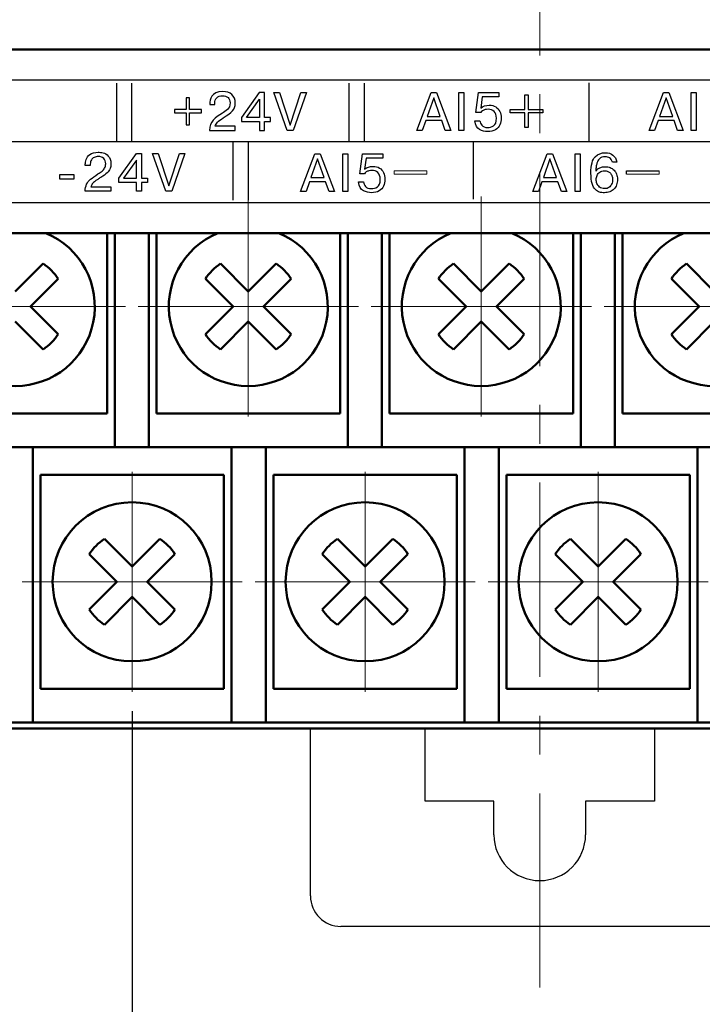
# Model space of a CAD drawing. Header units: millimetres. Extents: x 2171 to 3064, y 1134 to 1531.
# Tile 21 of 43: x 2712 to 2735, y 1227 to 1259. Entities that reach past the tile are written whole.
import ezdxf
from ezdxf.lldxf.tags import DXFTag

# ---------------------------------------------------------------- set-up
doc = ezdxf.new("R2010")
doc.units = ezdxf.units.MM
doc.linetypes.add('CENTER', pattern=[10.16, 6.35, -1.27, 1.27, -1.27])
for name, color, linetype, lineweight in [('main', 5, 'Continuous', 50), ('size', 7, 'Continuous', 20), ('text', 7, 'Continuous', 20), ('ОСЕВЫЕ', 1, 'CENTER', 15)]:
    doc.layers.add(name, color=color, linetype=linetype, lineweight=lineweight)
doc.styles.add('GOST', font='GOST.shx', dxfattribs={"oblique": 15})
doc.styles.add('K5_TEXTSTYLE', font='win_eskd.shx', dxfattribs={"width": 0.8, "oblique": 15, "height": 3.5})
tags = doc.linetypes.add('New Line1', pattern=[0.8, 0.5, -0.3]).pattern_tags.tags
tags[6:7] = [DXFTag(74, 4), DXFTag(75, 0), DXFTag(340, '0'), DXFTag(46, 1.0), DXFTag(50, 0.0), DXFTag(44, 0.0), DXFTag(45, 0.0)]
tags[4:5] = [DXFTag(74, 4), DXFTag(75, 0), DXFTag(340, '0'), DXFTag(46, 1.0), DXFTag(50, 0.0), DXFTag(44, 0.0), DXFTag(45, 0.0)]
doc.dimstyles.new('ISO-25', dxfattribs={"dimtxt": 3.5, "dimasz": 4, "dimexe": 1.25, "dimexo": 0.625, "dimgap": 1, "dimtad": 1, "dimdec": 1, "dimrnd": 0.5, "dimtxsty": 'K5_TEXTSTYLE', "dimcen": 0, "dimclrd": 256, "dimclre": 256, "dimadec": 0, "dimazin": 2, "dimtfac": 1, "dimtdec": 1, "dimtmove": 0, "dimatfit": 1, "dimfxl": 1, "dimlwd": -1, "dimarcsym": 2})

# ---------------------------------------------------------------- blocks, each defined once
blk = doc.blocks.new('*D70')
at = {"layer": 'Defpoints', "color": 0}
for p in [(2708.395, 1237.005), (2746.495, 1237.005), (2746.495, 1205.785)]:
    blk.add_point(p, dxfattribs=at)
at = {"layer": 'size', "lineweight": -2, "ltscale": 5}
for p, q in [((2708.395, 1236.38), (2708.395, 1204.535)), ((2746.495, 1236.38), (2746.495, 1204.535))]:
    blk.add_line(p, q, dxfattribs=at)
at = {"layer": 'size', "ltscale": 5}
blk.add_line((2712.395, 1205.785), (2742.495, 1205.785), dxfattribs=at)
at = {"layer": 'size'}
for points in [[(2712.395, 1206.452), (2712.395, 1205.119), (2708.395, 1205.785)], [(2742.495, 1205.119), (2742.495, 1206.452), (2746.495, 1205.785)]]:
    blk.add_solid(points, dxfattribs=at)
at = {"layer": 'size', "color": 0, "linetype": 'ByBlock', "ltscale": 100, "insert": (2727.445, 1208.798), "char_height": 3.5, "attachment_point": 5, "style": 'GOST'}
blk.add_mtext('5х7,5=38', dxfattribs=at)
blk = doc.blocks.new('_Oblique')
at = {"color": 0, "linetype": 'ByBlock', "lineweight": -2}
blk.add_line((-0.5, -0.5), (0.5, 0.5), dxfattribs=at)
blk = doc.blocks.new('*D107')
at = {"layer": 'Defpoints', "color": 0}
for p in [(2708.395, 1237.005), (2716.015, 1237.005), (2716.015, 1212.785)]:
    blk.add_point(p, dxfattribs=at)
at = {"layer": 'size', "linetype": 'ByBlock', "lineweight": -2, "ltscale": 5}
for p, q in [((2708.395, 1236.38), (2708.395, 1211.535)), ((2716.015, 1236.38), (2716.015, 1211.535))]:
    blk.add_line(p, q, dxfattribs=at)
at = {"layer": 'size', "ltscale": 5}
for p, q in [((2708.395, 1212.785), (2704.395, 1212.785)), ((2708.395, 1212.785), (2716.015, 1212.785)), ((2720.015, 1212.785), (2732.079, 1212.785))]:
    blk.add_line(p, q, dxfattribs=at)
at = {"layer": 'size'}
blk.add_solid([(2720.015, 1213.452), (2720.015, 1212.119), (2716.015, 1212.785)], dxfattribs=at)
at = {"layer": 'size', "xscale": 4, "yscale": 4, "zscale": 4}
blk.add_blockref('_Oblique', (2708.395, 1212.785), dxfattribs=at)
at = {"layer": 'size', "color": 0, "linetype": 'ByBlock', "ltscale": 100, "insert": (2728.047, 1215.798), "char_height": 3.5, "attachment_point": 5, "style": 'GOST'}
blk.add_mtext('7,5', dxfattribs=at)

msp = doc.modelspace()

# ---------------------------------------------------------------- linework, layer by layer
msp.add_lwpolyline([(2701.645, 1253.001), (2757.045, 1253.001), (2757.045, 1257.001), (2701.645, 1257.001)], close=True)
for points in [[(2715.51, 1255.003), (2715.51, 1255.003), (2715.51, 1256.903), (2715.51, 1256.903)], [(2716.01, 1255.003), (2716.01, 1255.003), (2716.01, 1256.903), (2716.01, 1256.903)], [(2723.11, 1255.003), (2723.11, 1255.003), (2723.11, 1256.903), (2723.11, 1256.903)], [(2723.61, 1255.003), (2723.61, 1255.003), (2723.61, 1256.903), (2723.61, 1256.903)], [(2730.965, 1255.015), (2730.965, 1255.015), (2730.965, 1256.915), (2730.965, 1256.915)], [(2720.175, 1256.598), (2720.175, 1256.598), (2719.595, 1255.789), (2719.595, 1255.789)], [(2720.343, 1256.598), (2720.343, 1256.598), (2720.175, 1256.598), (2720.175, 1256.598)], [(2720.343, 1255.789), (2720.343, 1255.789), (2720.343, 1256.598), (2720.343, 1256.598)], [(2720.653, 1256.598), (2720.653, 1256.598), (2720.834, 1256.598), (2720.834, 1256.598)], [(2721.085, 1255.363), (2721.085, 1255.363), (2720.653, 1256.598), (2720.653, 1256.598)], [(2720.834, 1256.598), (2720.834, 1256.598), (2721.184, 1255.533), (2721.184, 1255.533)], [(2721.184, 1255.533), (2721.184, 1255.533), (2721.533, 1256.598), (2721.533, 1256.598)], [(2721.715, 1256.598), (2721.715, 1256.598), (2721.284, 1255.363), (2721.284, 1255.363)], [(2721.533, 1256.598), (2721.533, 1256.598), (2721.715, 1256.598), (2721.715, 1256.598)], [(2725.323, 1255.363), (2725.323, 1255.363), (2725.791, 1256.598), (2725.791, 1256.598)], [(2725.791, 1256.598), (2725.791, 1256.598), (2725.967, 1256.598), (2725.967, 1256.598)], [(2725.967, 1256.598), (2725.967, 1256.598), (2726.434, 1255.363), (2726.434, 1255.363)], [(2726.701, 1255.363), (2726.701, 1255.363), (2726.701, 1256.598), (2726.701, 1256.598)], [(2726.701, 1256.598), (2726.701, 1256.598), (2726.867, 1256.598), (2726.867, 1256.598)], [(2726.867, 1256.598), (2726.867, 1256.598), (2726.867, 1255.363), (2726.867, 1255.363)], [(2727.259, 1255.947), (2727.259, 1255.947), (2727.346, 1256.598), (2727.346, 1256.598)], [(2727.346, 1256.598), (2727.346, 1256.598), (2728.013, 1256.598), (2728.013, 1256.598)], [(2728.013, 1256.459), (2728.013, 1256.459), (2727.467, 1256.459), (2727.467, 1256.459)], [(2728.013, 1256.598), (2728.013, 1256.598), (2728.013, 1256.459), (2728.013, 1256.459)], [(2728.861, 1256.523), (2728.861, 1256.523), (2728.971, 1256.523), (2728.971, 1256.523)], [(2728.861, 1256.045), (2728.861, 1256.045), (2728.861, 1256.523), (2728.861, 1256.523)], [(2728.971, 1256.523), (2728.971, 1256.523), (2728.971, 1256.045), (2728.971, 1256.045)], [(2732.923, 1255.363), (2732.923, 1255.363), (2733.391, 1256.598), (2733.391, 1256.598)], [(2733.391, 1256.598), (2733.391, 1256.598), (2733.567, 1256.598), (2733.567, 1256.598)], [(2733.567, 1256.598), (2733.567, 1256.598), (2734.034, 1255.363), (2734.034, 1255.363)], [(2734.301, 1255.363), (2734.301, 1255.363), (2734.301, 1256.598), (2734.301, 1256.598)], [(2734.301, 1256.598), (2734.301, 1256.598), (2734.467, 1256.598), (2734.467, 1256.598)], [(2734.467, 1256.598), (2734.467, 1256.598), (2734.467, 1255.363), (2734.467, 1255.363)], [(2717.783, 1256.431), (2717.783, 1256.431), (2717.783, 1256.044), (2717.783, 1256.044)], [(2717.892, 1256.431), (2717.892, 1256.431), (2717.783, 1256.431), (2717.783, 1256.431)], [(2717.892, 1256.044), (2717.892, 1256.044), (2717.892, 1256.431), (2717.892, 1256.431)], [(2718.553, 1256.242), (2718.553, 1256.242), (2718.553, 1256.205), (2718.553, 1256.205)], [(2718.553, 1256.205), (2718.553, 1256.205), (2718.715, 1256.205), (2718.715, 1256.205)], [(2719.754, 1255.789), (2719.754, 1255.789), (2720.177, 1256.381), (2720.177, 1256.381)], [(2720.177, 1256.381), (2720.177, 1256.381), (2720.177, 1255.789), (2720.177, 1255.789)], [(2725.879, 1256.431), (2725.879, 1256.431), (2725.664, 1255.823), (2725.664, 1255.823)], [(2726.094, 1255.823), (2726.094, 1255.823), (2725.879, 1256.431), (2725.879, 1256.431)], [(2733.479, 1256.431), (2733.479, 1256.431), (2733.264, 1255.823), (2733.264, 1255.823)], [(2733.694, 1255.823), (2733.694, 1255.823), (2733.479, 1256.431), (2733.479, 1256.431)], [(2717.783, 1256.044), (2717.783, 1256.044), (2717.397, 1256.044), (2717.397, 1256.044)], [(2717.397, 1256.044), (2717.397, 1256.044), (2717.397, 1255.935), (2717.397, 1255.935)], [(2717.397, 1255.935), (2717.397, 1255.935), (2717.783, 1255.935), (2717.783, 1255.935)], [(2717.783, 1255.935), (2717.783, 1255.935), (2717.783, 1255.549), (2717.783, 1255.549)], [(2718.279, 1256.044), (2718.279, 1256.044), (2717.892, 1256.044), (2717.892, 1256.044)], [(2717.892, 1255.935), (2717.892, 1255.935), (2718.279, 1255.935), (2718.279, 1255.935)], [(2717.892, 1255.549), (2717.892, 1255.549), (2717.892, 1255.935), (2717.892, 1255.935)], [(2718.279, 1255.935), (2718.279, 1255.935), (2718.279, 1256.044), (2718.279, 1256.044)], [(2725.664, 1255.823), (2725.664, 1255.823), (2726.094, 1255.823), (2726.094, 1255.823)], [(2727.415, 1255.947), (2727.415, 1255.947), (2727.259, 1255.947), (2727.259, 1255.947)], [(2728.383, 1255.935), (2728.383, 1255.935), (2728.383, 1256.045), (2728.383, 1256.045)], [(2728.383, 1256.045), (2728.383, 1256.045), (2728.861, 1256.045), (2728.861, 1256.045)], [(2728.861, 1255.935), (2728.861, 1255.935), (2728.383, 1255.935), (2728.383, 1255.935)], [(2728.861, 1255.457), (2728.861, 1255.457), (2728.861, 1255.935), (2728.861, 1255.935)], [(2728.971, 1256.045), (2728.971, 1256.045), (2729.449, 1256.045), (2729.449, 1256.045)], [(2728.971, 1255.935), (2728.971, 1255.935), (2728.971, 1255.457), (2728.971, 1255.457)], [(2729.449, 1255.935), (2729.449, 1255.935), (2728.971, 1255.935), (2728.971, 1255.935)], [(2729.449, 1256.045), (2729.449, 1256.045), (2729.449, 1255.935), (2729.449, 1255.935)], [(2733.264, 1255.823), (2733.264, 1255.823), (2733.694, 1255.823), (2733.694, 1255.823)], [(2717.783, 1255.549), (2717.783, 1255.549), (2717.892, 1255.549), (2717.892, 1255.549)], [(2719.386, 1255.364), (2719.386, 1255.364), (2719.386, 1255.503), (2719.386, 1255.503)], [(2719.595, 1255.789), (2719.595, 1255.789), (2719.595, 1255.649), (2719.595, 1255.649)], [(2719.595, 1255.649), (2719.595, 1255.649), (2720.177, 1255.649), (2720.177, 1255.649)], [(2720.177, 1255.789), (2720.177, 1255.789), (2719.754, 1255.789), (2719.754, 1255.789)], [(2720.177, 1255.649), (2720.177, 1255.649), (2720.177, 1255.364), (2720.177, 1255.364)], [(2720.537, 1255.789), (2720.537, 1255.789), (2720.343, 1255.789), (2720.343, 1255.789)], [(2720.343, 1255.649), (2720.343, 1255.649), (2720.537, 1255.649), (2720.537, 1255.649)], [(2720.343, 1255.364), (2720.343, 1255.364), (2720.343, 1255.649), (2720.343, 1255.649)], [(2720.537, 1255.649), (2720.537, 1255.649), (2720.537, 1255.789), (2720.537, 1255.789)], [(2725.618, 1255.683), (2725.618, 1255.683), (2725.502, 1255.363), (2725.502, 1255.363)], [(2726.139, 1255.683), (2726.139, 1255.683), (2725.618, 1255.683), (2725.618, 1255.683)], [(2726.256, 1255.363), (2726.256, 1255.363), (2726.139, 1255.683), (2726.139, 1255.683)], [(2733.218, 1255.683), (2733.218, 1255.683), (2733.102, 1255.363), (2733.102, 1255.363)], [(2733.739, 1255.683), (2733.739, 1255.683), (2733.218, 1255.683), (2733.218, 1255.683)], [(2733.856, 1255.363), (2733.856, 1255.363), (2733.739, 1255.683), (2733.739, 1255.683)], [(2718.55, 1255.364), (2718.55, 1255.364), (2719.386, 1255.364), (2719.386, 1255.364)], [(2720.177, 1255.364), (2720.177, 1255.364), (2720.343, 1255.364), (2720.343, 1255.364)], [(2721.284, 1255.363), (2721.284, 1255.363), (2721.085, 1255.363), (2721.085, 1255.363)], [(2725.502, 1255.363), (2725.502, 1255.363), (2725.323, 1255.363), (2725.323, 1255.363)], [(2726.434, 1255.363), (2726.434, 1255.363), (2726.256, 1255.363), (2726.256, 1255.363)], [(2726.867, 1255.363), (2726.867, 1255.363), (2726.701, 1255.363), (2726.701, 1255.363)], [(2728.971, 1255.457), (2728.971, 1255.457), (2728.861, 1255.457), (2728.861, 1255.457)], [(2733.102, 1255.363), (2733.102, 1255.363), (2732.923, 1255.363), (2732.923, 1255.363)], [(2734.034, 1255.363), (2734.034, 1255.363), (2733.856, 1255.363), (2733.856, 1255.363)], [(2734.467, 1255.363), (2734.467, 1255.363), (2734.301, 1255.363), (2734.301, 1255.363)], [(2702.019, 1255), (2702.019, 1255), (2756.665, 1254.997), (2756.665, 1254.997)], [(2719.305, 1254.979), (2719.305, 1254.979), (2719.305, 1253.079), (2719.305, 1253.079)], [(2719.805, 1254.979), (2719.805, 1254.979), (2719.805, 1253.079), (2719.805, 1253.079)], [(2727.165, 1254.998), (2727.165, 1254.998), (2727.165, 1253.115), (2727.165, 1253.115)], [(2715.577, 1253.803), (2715.577, 1253.803), (2716.159, 1254.611), (2716.159, 1254.611)], [(2716.159, 1254.611), (2716.159, 1254.611), (2716.325, 1254.611), (2716.325, 1254.611)], [(2716.325, 1254.611), (2716.325, 1254.611), (2716.325, 1253.802), (2716.325, 1253.802)], [(2716.682, 1254.611), (2716.682, 1254.611), (2716.863, 1254.611), (2716.863, 1254.611)], [(2717.114, 1253.376), (2717.114, 1253.376), (2716.682, 1254.611), (2716.682, 1254.611)], [(2716.863, 1254.611), (2716.863, 1254.611), (2717.213, 1253.546), (2717.213, 1253.546)], [(2717.213, 1253.546), (2717.213, 1253.546), (2717.562, 1254.611), (2717.562, 1254.611)], [(2717.744, 1254.611), (2717.744, 1254.611), (2717.313, 1253.376), (2717.313, 1253.376)], [(2717.562, 1254.611), (2717.562, 1254.611), (2717.744, 1254.611), (2717.744, 1254.611)], [(2721.523, 1253.363), (2721.523, 1253.363), (2721.991, 1254.598), (2721.991, 1254.598)], [(2721.991, 1254.598), (2721.991, 1254.598), (2722.168, 1254.598), (2722.168, 1254.598)], [(2722.168, 1254.598), (2722.168, 1254.598), (2722.634, 1253.363), (2722.634, 1253.363)], [(2722.901, 1253.363), (2722.901, 1253.363), (2722.901, 1254.598), (2722.901, 1254.598)], [(2722.901, 1254.598), (2722.901, 1254.598), (2723.067, 1254.598), (2723.067, 1254.598)], [(2723.067, 1254.598), (2723.067, 1254.598), (2723.067, 1253.363), (2723.067, 1253.363)], [(2723.459, 1253.947), (2723.459, 1253.947), (2723.546, 1254.598), (2723.546, 1254.598)], [(2723.546, 1254.598), (2723.546, 1254.598), (2724.213, 1254.598), (2724.213, 1254.598)], [(2724.213, 1254.598), (2724.213, 1254.598), (2724.213, 1254.459), (2724.213, 1254.459)], [(2729.123, 1253.363), (2729.123, 1253.363), (2729.591, 1254.598), (2729.591, 1254.598)], [(2729.591, 1254.598), (2729.591, 1254.598), (2729.768, 1254.598), (2729.768, 1254.598)], [(2729.768, 1254.598), (2729.768, 1254.598), (2730.234, 1253.363), (2730.234, 1253.363)], [(2730.501, 1253.363), (2730.501, 1253.363), (2730.501, 1254.598), (2730.501, 1254.598)], [(2730.501, 1254.598), (2730.501, 1254.598), (2730.667, 1254.598), (2730.667, 1254.598)], [(2730.667, 1254.598), (2730.667, 1254.598), (2730.667, 1253.363), (2730.667, 1253.363)], [(2714.648, 1254.218), (2714.648, 1254.218), (2714.485, 1254.218), (2714.485, 1254.218)], [(2714.648, 1254.264), (2714.648, 1254.264), (2714.648, 1254.218), (2714.648, 1254.218)], [(2716.159, 1254.392), (2716.159, 1254.392), (2715.736, 1253.802), (2715.736, 1253.802)], [(2716.159, 1253.802), (2716.159, 1253.802), (2716.159, 1254.392), (2716.159, 1254.392)], [(2722.079, 1254.43), (2722.079, 1254.43), (2721.864, 1253.822), (2721.864, 1253.822)], [(2722.294, 1253.822), (2722.294, 1253.822), (2722.079, 1254.43), (2722.079, 1254.43)], [(2724.213, 1254.459), (2724.213, 1254.459), (2723.667, 1254.459), (2723.667, 1254.459)], [(2729.679, 1254.43), (2729.679, 1254.43), (2729.464, 1253.822), (2729.464, 1253.822)], [(2729.894, 1253.822), (2729.894, 1253.822), (2729.679, 1254.43), (2729.679, 1254.43)], [(2713.648, 1253.923), (2713.648, 1253.923), (2714.114, 1253.923), (2714.114, 1253.923)], [(2713.648, 1253.773), (2713.648, 1253.773), (2713.648, 1253.923), (2713.648, 1253.923)], [(2714.114, 1253.923), (2714.114, 1253.923), (2714.114, 1253.773), (2714.114, 1253.773)], [(2723.615, 1253.947), (2723.615, 1253.947), (2723.459, 1253.947), (2723.459, 1253.947)], [(2732.183, 1253.935), (2732.183, 1253.935), (2732.183, 1254.045), (2732.183, 1254.045)], [(2732.183, 1254.045), (2733.126, 1254.045), (2732.306, 1254.045), (2733.249, 1254.045)], [(2714.114, 1253.773), (2714.114, 1253.773), (2713.648, 1253.773), (2713.648, 1253.773)], [(2715.577, 1253.661), (2715.577, 1253.661), (2715.577, 1253.803), (2715.577, 1253.803)], [(2716.159, 1253.661), (2716.159, 1253.661), (2715.577, 1253.661), (2715.577, 1253.661)], [(2715.736, 1253.802), (2715.736, 1253.802), (2716.159, 1253.802), (2716.159, 1253.802)], [(2716.159, 1253.376), (2716.159, 1253.376), (2716.159, 1253.661), (2716.159, 1253.661)], [(2716.325, 1253.802), (2716.325, 1253.802), (2716.519, 1253.802), (2716.519, 1253.802)], [(2716.325, 1253.661), (2716.325, 1253.661), (2716.325, 1253.376), (2716.325, 1253.376)], [(2716.519, 1253.661), (2716.519, 1253.661), (2716.325, 1253.661), (2716.325, 1253.661)], [(2716.519, 1253.802), (2716.519, 1253.802), (2716.519, 1253.661), (2716.519, 1253.661)], [(2721.818, 1253.683), (2721.818, 1253.683), (2721.702, 1253.363), (2721.702, 1253.363)], [(2722.339, 1253.683), (2722.339, 1253.683), (2721.818, 1253.683), (2721.818, 1253.683)], [(2721.864, 1253.822), (2721.864, 1253.822), (2722.294, 1253.822), (2722.294, 1253.822)], [(2722.456, 1253.363), (2722.456, 1253.363), (2722.339, 1253.683), (2722.339, 1253.683)], [(2729.418, 1253.683), (2729.418, 1253.683), (2729.302, 1253.363), (2729.302, 1253.363)], [(2729.939, 1253.683), (2729.939, 1253.683), (2729.418, 1253.683), (2729.418, 1253.683)], [(2729.464, 1253.822), (2729.464, 1253.822), (2729.894, 1253.822), (2729.894, 1253.822)], [(2730.056, 1253.363), (2730.056, 1253.363), (2729.939, 1253.683), (2729.939, 1253.683)], [(2714.665, 1253.516), (2714.665, 1253.516), (2715.318, 1253.516), (2715.318, 1253.516)], [(2715.318, 1253.516), (2715.318, 1253.516), (2715.318, 1253.376), (2715.318, 1253.376)], [(2716.325, 1253.376), (2716.325, 1253.376), (2716.159, 1253.376), (2716.159, 1253.376)], [(2717.313, 1253.376), (2717.313, 1253.376), (2717.114, 1253.376), (2717.114, 1253.376)], [(2721.702, 1253.363), (2721.702, 1253.363), (2721.523, 1253.363), (2721.523, 1253.363)], [(2722.634, 1253.363), (2722.634, 1253.363), (2722.456, 1253.363), (2722.456, 1253.363)], [(2723.067, 1253.363), (2723.067, 1253.363), (2722.901, 1253.363), (2722.901, 1253.363)], [(2729.302, 1253.363), (2729.302, 1253.363), (2729.123, 1253.363), (2729.123, 1253.363)], [(2730.234, 1253.363), (2730.234, 1253.363), (2730.056, 1253.363), (2730.056, 1253.363)], [(2730.667, 1253.363), (2730.667, 1253.363), (2730.501, 1253.363), (2730.501, 1253.363)]]:
    msp.add_open_spline(points, degree=3)
for points, knots in [([(2718.715, 1256.205), (2718.715, 1256.205), (2718.715, 1256.251), (2718.715, 1256.251), (2718.715, 1256.251), (2718.715, 1256.397), (2718.814, 1256.496), (2718.971, 1256.496), (2718.971, 1256.496), (2719.119, 1256.496), (2719.22, 1256.413), (2719.22, 1256.26), (2719.22, 1256.26), (2719.22, 1256.071), (2719.07, 1255.992), (2718.968, 1255.926), (2718.968, 1255.926), (2718.728, 1255.775), (2718.548, 1255.662), (2718.55, 1255.364)], [0.5, 0.5, 0.5, 0.5, 0.5714286, 0.5714286, 0.5714286, 0.5714286, 0.6428571, 0.6428571, 0.6428571, 0.6428572, 0.7142857, 0.7142857, 0.7142857, 0.7142857, 0.7857143, 0.7857143, 0.7857143, 0.7857143, 0.8571429, 0.8571429, 0.8571429, 0.8571429]), ([(2719.386, 1255.503), (2719.386, 1255.503), (2718.733, 1255.503), (2718.733, 1255.503), (2718.733, 1255.503), (2718.756, 1255.593), (2718.825, 1255.667), (2718.992, 1255.773), (2718.992, 1255.773), (2719.28, 1255.956), (2719.389, 1256.03), (2719.389, 1256.261), (2719.389, 1256.261), (2719.389, 1256.498), (2719.229, 1256.635), (2718.976, 1256.635), (2718.976, 1256.635), (2718.601, 1256.635), (2718.553, 1256.353), (2718.553, 1256.242)], [0, 0, 0, 0, 0.0714286, 0.0714286, 0.0714286, 0.0714286, 0.1428571, 0.1428571, 0.1428571, 0.1428572, 0.2142857, 0.2142857, 0.2142857, 0.2142857, 0.2857143, 0.2857143, 0.2857143, 0.2857143, 0.3571429, 0.3571429, 0.3571429, 0.3571429]), ([(2727.467, 1256.459), (2727.467, 1256.459), (2727.419, 1256.094), (2727.419, 1256.094), (2727.419, 1256.094), (2727.491, 1256.156), (2727.583, 1256.188), (2727.697, 1256.188), (2727.697, 1256.188), (2727.777, 1256.188), (2727.847, 1256.17), (2727.905, 1256.133), (2727.905, 1256.133), (2727.964, 1256.097), (2728.008, 1256.046), (2728.038, 1255.982), (2728.038, 1255.982), (2728.068, 1255.918), (2728.083, 1255.846), (2728.083, 1255.766), (2728.083, 1255.766), (2728.083, 1255.684), (2728.068, 1255.61), (2728.039, 1255.544), (2728.039, 1255.544), (2728.01, 1255.478), (2727.962, 1255.425), (2727.895, 1255.386), (2727.895, 1255.386), (2727.829, 1255.346), (2727.744, 1255.326), (2727.64, 1255.326), (2727.64, 1255.326), (2727.553, 1255.326), (2727.465, 1255.348), (2727.378, 1255.391), (2727.378, 1255.391), (2727.291, 1255.434), (2727.239, 1255.53), (2727.224, 1255.679)], [0.6153846, 0.6153846, 0.6153846, 0.6153846, 0.6538462, 0.6538462, 0.6538462, 0.6538462, 0.6923077, 0.6923077, 0.6923077, 0.6923077, 0.7307692, 0.7307692, 0.7307692, 0.7307692, 0.7692308, 0.7692308, 0.7692308, 0.7692308, 0.8076923, 0.8076923, 0.8076923, 0.8076923, 0.8461538, 0.8461538, 0.8461538, 0.8461539, 0.8846154, 0.8846154, 0.8846154, 0.8846154, 0.9230769, 0.9230769, 0.9230769, 0.9230769, 0.9615385, 0.9615385, 0.9615385, 0.9615385, 1, 1, 1, 1]), ([(2727.224, 1255.679), (2727.224, 1255.679), (2727.386, 1255.679), (2727.386, 1255.679), (2727.386, 1255.679), (2727.391, 1255.651), (2727.398, 1255.625), (2727.408, 1255.602), (2727.408, 1255.602), (2727.418, 1255.578), (2727.433, 1255.553), (2727.453, 1255.529), (2727.453, 1255.529), (2727.49, 1255.482), (2727.553, 1255.459), (2727.64, 1255.459), (2727.64, 1255.459), (2727.709, 1255.459), (2727.774, 1255.477), (2727.836, 1255.514), (2727.836, 1255.514), (2727.897, 1255.552), (2727.928, 1255.635), (2727.928, 1255.764), (2727.928, 1255.764), (2727.928, 1255.861), (2727.903, 1255.933), (2727.853, 1255.982), (2727.853, 1255.982), (2727.803, 1256.031), (2727.738, 1256.055), (2727.656, 1256.055), (2727.656, 1256.055), (2727.625, 1256.055), (2727.593, 1256.051), (2727.561, 1256.042), (2727.561, 1256.042), (2727.53, 1256.034), (2727.501, 1256.021), (2727.474, 1256.004), (2727.474, 1256.004), (2727.448, 1255.988), (2727.428, 1255.968), (2727.415, 1255.947)], [0, 0, 0, 0, 0.0384615, 0.0384615, 0.0384615, 0.0384615, 0.0769231, 0.0769231, 0.0769231, 0.0769231, 0.1153846, 0.1153846, 0.1153846, 0.1153846, 0.1538462, 0.1538462, 0.1538462, 0.1538462, 0.1923077, 0.1923077, 0.1923077, 0.1923077, 0.2307692, 0.2307692, 0.2307692, 0.2307692, 0.2692308, 0.2692308, 0.2692308, 0.2692308, 0.3076923, 0.3076923, 0.3076923, 0.3076923, 0.3461538, 0.3461538, 0.3461538, 0.3461539, 0.3846154, 0.3846154, 0.3846154, 0.3846154, 0.4230769, 0.4230769, 0.4230769, 0.4230769]), ([(2715.318, 1253.376), (2715.318, 1253.376), (2714.481, 1253.376), (2714.481, 1253.376), (2714.481, 1253.376), (2714.481, 1253.466), (2714.497, 1253.541), (2714.527, 1253.604), (2714.527, 1253.604), (2714.558, 1253.666), (2714.602, 1253.72), (2714.658, 1253.768), (2714.658, 1253.768), (2714.714, 1253.815), (2714.794, 1253.872), (2714.899, 1253.94), (2714.899, 1253.94), (2714.955, 1253.975), (2715, 1254.005), (2715.033, 1254.031), (2715.033, 1254.031), (2715.066, 1254.057), (2715.094, 1254.09), (2715.117, 1254.13), (2715.117, 1254.13), (2715.14, 1254.17), (2715.151, 1254.218), (2715.151, 1254.273), (2715.151, 1254.273), (2715.151, 1254.344), (2715.13, 1254.401), (2715.087, 1254.444), (2715.087, 1254.444), (2715.044, 1254.487), (2714.983, 1254.509), (2714.903, 1254.509), (2714.903, 1254.509), (2714.855, 1254.509), (2714.812, 1254.499), (2714.774, 1254.481), (2714.774, 1254.481), (2714.735, 1254.462), (2714.704, 1254.434), (2714.682, 1254.396), (2714.682, 1254.396), (2714.659, 1254.359), (2714.648, 1254.314), (2714.648, 1254.264)], [0.0322581, 0.0322581, 0.0322581, 0.0322581, 0.0645161, 0.0645161, 0.0645161, 0.0645161, 0.0967742, 0.0967742, 0.0967742, 0.0967742, 0.1290323, 0.1290323, 0.1290323, 0.1290323, 0.1612903, 0.1612903, 0.1612903, 0.1612903, 0.1935484, 0.1935484, 0.1935484, 0.1935484, 0.2258065, 0.2258065, 0.2258065, 0.2258065, 0.2580645, 0.2580645, 0.2580645, 0.2580645, 0.2903226, 0.2903226, 0.2903226, 0.2903226, 0.3225806, 0.3225806, 0.3225806, 0.3225807, 0.3548387, 0.3548387, 0.3548387, 0.3548387, 0.3870968, 0.3870968, 0.3870968, 0.3870968, 0.4193548, 0.4193548, 0.4193548, 0.4193548]), ([(2714.485, 1254.218), (2714.485, 1254.218), (2714.485, 1254.255), (2714.485, 1254.255), (2714.485, 1254.255), (2714.485, 1254.301), (2714.494, 1254.353), (2714.513, 1254.412), (2714.513, 1254.412), (2714.532, 1254.472), (2714.573, 1254.526), (2714.637, 1254.575), (2714.637, 1254.575), (2714.7, 1254.624), (2714.791, 1254.648), (2714.908, 1254.648), (2714.908, 1254.648), (2714.952, 1254.648), (2715.004, 1254.642), (2715.063, 1254.629), (2715.063, 1254.629), (2715.123, 1254.615), (2715.181, 1254.581), (2715.237, 1254.525), (2715.237, 1254.525), (2715.293, 1254.47), (2715.321, 1254.386), (2715.321, 1254.275), (2715.321, 1254.275), (2715.321, 1254.212), (2715.312, 1254.158), (2715.295, 1254.113), (2715.295, 1254.113), (2715.277, 1254.068), (2715.244, 1254.022), (2715.197, 1253.977), (2715.197, 1253.977), (2715.149, 1253.931), (2715.08, 1253.88), (2714.989, 1253.826), (2714.989, 1253.826), (2714.953, 1253.803), (2714.92, 1253.783), (2714.891, 1253.763), (2714.891, 1253.763), (2714.863, 1253.744), (2714.837, 1253.726), (2714.815, 1253.709), (2714.815, 1253.709), (2714.792, 1253.692), (2714.773, 1253.676), (2714.756, 1253.66), (2714.756, 1253.66), (2714.739, 1253.644), (2714.725, 1253.628), (2714.713, 1253.612), (2714.713, 1253.612), (2714.689, 1253.581), (2714.673, 1253.549), (2714.665, 1253.516)], [0.483871, 0.483871, 0.483871, 0.483871, 0.516129, 0.516129, 0.516129, 0.516129, 0.5483871, 0.5483871, 0.5483871, 0.5483871, 0.5806452, 0.5806452, 0.5806452, 0.5806452, 0.6129032, 0.6129032, 0.6129032, 0.6129032, 0.6451613, 0.6451613, 0.6451613, 0.6451613, 0.6774194, 0.6774194, 0.6774194, 0.6774194, 0.7096774, 0.7096774, 0.7096774, 0.7096774, 0.7419355, 0.7419355, 0.7419355, 0.7419355, 0.7741935, 0.7741935, 0.7741935, 0.7741936, 0.8064516, 0.8064516, 0.8064516, 0.8064516, 0.8387097, 0.8387097, 0.8387097, 0.8387097, 0.8709677, 0.8709677, 0.8709677, 0.8709678, 0.9032258, 0.9032258, 0.9032258, 0.9032258, 0.9354839, 0.9354839, 0.9354839, 0.9354839, 0.9677419, 0.9677419, 0.9677419, 0.9677419]), ([(2731.181, 1254.046), (2731.181, 1254.046), (2731.188, 1254.046), (2731.188, 1254.046), (2731.188, 1254.046), (2731.255, 1254.133), (2731.356, 1254.176), (2731.489, 1254.176), (2731.489, 1254.176), (2731.549, 1254.176), (2731.602, 1254.167), (2731.65, 1254.148), (2731.65, 1254.148), (2731.698, 1254.129), (2731.74, 1254.101), (2731.776, 1254.064), (2731.776, 1254.064), (2731.812, 1254.027), (2731.839, 1253.983), (2731.858, 1253.932), (2731.858, 1253.932), (2731.877, 1253.881), (2731.886, 1253.824), (2731.886, 1253.762), (2731.886, 1253.762), (2731.886, 1253.696), (2731.877, 1253.636), (2731.857, 1253.581), (2731.857, 1253.581), (2731.838, 1253.527), (2731.81, 1253.48), (2731.772, 1253.442), (2731.772, 1253.442), (2731.736, 1253.406), (2731.692, 1253.377), (2731.64, 1253.357), (2731.64, 1253.357), (2731.587, 1253.336), (2731.528, 1253.326), (2731.463, 1253.326), (2731.463, 1253.326), (2731.402, 1253.326), (2731.349, 1253.333), (2731.301, 1253.346), (2731.301, 1253.346), (2731.254, 1253.359), (2731.208, 1253.386), (2731.165, 1253.429), (2731.165, 1253.429), (2731.122, 1253.472), (2731.087, 1253.538), (2731.06, 1253.626), (2731.06, 1253.626), (2731.033, 1253.715), (2731.02, 1253.828), (2731.02, 1253.965), (2731.02, 1253.965), (2731.02, 1254.233), (2731.068, 1254.412), (2731.163, 1254.501), (2731.163, 1254.501), (2731.258, 1254.591), (2731.366, 1254.635), (2731.486, 1254.635), (2731.486, 1254.635), (2731.696, 1254.635), (2731.823, 1254.532), (2731.868, 1254.326)], [0.32, 0.32, 0.32, 0.32, 0.36, 0.36, 0.36, 0.36, 0.4, 0.4, 0.4, 0.4, 0.44, 0.44, 0.44, 0.44, 0.48, 0.48, 0.48, 0.48, 0.52, 0.52, 0.52, 0.52, 0.56, 0.56, 0.56, 0.56, 0.6, 0.6, 0.6, 0.6, 0.64, 0.64, 0.64, 0.64, 0.68, 0.68, 0.68, 0.68, 0.72, 0.72, 0.72, 0.72, 0.76, 0.76, 0.76, 0.76, 0.8, 0.8, 0.8, 0.8, 0.84, 0.84, 0.84, 0.84, 0.88, 0.88, 0.88, 0.88, 0.92, 0.92, 0.92, 0.92, 0.96, 0.96, 0.96, 0.96, 1, 1, 1, 1]), ([(2723.667, 1254.459), (2723.667, 1254.459), (2723.618, 1254.094), (2723.618, 1254.094), (2723.618, 1254.094), (2723.691, 1254.156), (2723.783, 1254.188), (2723.896, 1254.188), (2723.896, 1254.188), (2723.977, 1254.188), (2724.047, 1254.169), (2724.105, 1254.133), (2724.105, 1254.133), (2724.163, 1254.096), (2724.208, 1254.046), (2724.238, 1253.982), (2724.238, 1253.982), (2724.268, 1253.917), (2724.283, 1253.845), (2724.283, 1253.765), (2724.283, 1253.765), (2724.283, 1253.684), (2724.268, 1253.61), (2724.239, 1253.544), (2724.239, 1253.544), (2724.21, 1253.478), (2724.162, 1253.425), (2724.095, 1253.386), (2724.095, 1253.386), (2724.029, 1253.346), (2723.944, 1253.326), (2723.84, 1253.326), (2723.84, 1253.326), (2723.752, 1253.326), (2723.665, 1253.348), (2723.578, 1253.391), (2723.578, 1253.391), (2723.49, 1253.434), (2723.439, 1253.53), (2723.424, 1253.679)], [0.6153846, 0.6153846, 0.6153846, 0.6153846, 0.6538462, 0.6538462, 0.6538462, 0.6538462, 0.6923077, 0.6923077, 0.6923077, 0.6923077, 0.7307692, 0.7307692, 0.7307692, 0.7307692, 0.7692308, 0.7692308, 0.7692308, 0.7692308, 0.8076923, 0.8076923, 0.8076923, 0.8076923, 0.8461538, 0.8461538, 0.8461538, 0.8461539, 0.8846154, 0.8846154, 0.8846154, 0.8846154, 0.9230769, 0.9230769, 0.9230769, 0.9230769, 0.9615385, 0.9615385, 0.9615385, 0.9615385, 1, 1, 1, 1]), ([(2731.868, 1254.326), (2731.868, 1254.326), (2731.72, 1254.326), (2731.72, 1254.326), (2731.72, 1254.326), (2731.7, 1254.394), (2731.671, 1254.44), (2731.632, 1254.465), (2731.632, 1254.465), (2731.593, 1254.49), (2731.544, 1254.503), (2731.484, 1254.503), (2731.484, 1254.503), (2731.446, 1254.503), (2731.412, 1254.498), (2731.381, 1254.489), (2731.381, 1254.489), (2731.351, 1254.479), (2731.32, 1254.459), (2731.291, 1254.428), (2731.291, 1254.428), (2731.261, 1254.397), (2731.237, 1254.351), (2731.217, 1254.289), (2731.217, 1254.289), (2731.206, 1254.253), (2731.197, 1254.216), (2731.19, 1254.177), (2731.19, 1254.177), (2731.184, 1254.138), (2731.181, 1254.095), (2731.181, 1254.046)], [0, 0, 0, 0, 0.04, 0.04, 0.04, 0.04, 0.08, 0.08, 0.08, 0.08, 0.12, 0.12, 0.12, 0.12, 0.16, 0.16, 0.16, 0.16, 0.2, 0.2, 0.2, 0.2, 0.24, 0.24, 0.24, 0.24, 0.28, 0.28, 0.28, 0.28, 0.32, 0.32, 0.32, 0.32]), ([(2723.424, 1253.679), (2723.424, 1253.679), (2723.586, 1253.679), (2723.586, 1253.679), (2723.586, 1253.679), (2723.59, 1253.651), (2723.597, 1253.625), (2723.608, 1253.601), (2723.608, 1253.601), (2723.618, 1253.578), (2723.633, 1253.553), (2723.653, 1253.528), (2723.653, 1253.528), (2723.69, 1253.482), (2723.753, 1253.459), (2723.84, 1253.459), (2723.84, 1253.459), (2723.909, 1253.459), (2723.974, 1253.477), (2724.036, 1253.514), (2724.036, 1253.514), (2724.097, 1253.551), (2724.128, 1253.635), (2724.128, 1253.764), (2724.128, 1253.764), (2724.128, 1253.86), (2724.103, 1253.933), (2724.053, 1253.982), (2724.053, 1253.982), (2724.003, 1254.031), (2723.938, 1254.055), (2723.856, 1254.055), (2723.856, 1254.055), (2723.824, 1254.055), (2723.793, 1254.051), (2723.761, 1254.042), (2723.761, 1254.042), (2723.729, 1254.034), (2723.701, 1254.021), (2723.674, 1254.004), (2723.674, 1254.004), (2723.648, 1253.987), (2723.628, 1253.968), (2723.615, 1253.947)], [0, 0, 0, 0, 0.0384615, 0.0384615, 0.0384615, 0.0384615, 0.0769231, 0.0769231, 0.0769231, 0.0769231, 0.1153846, 0.1153846, 0.1153846, 0.1153846, 0.1538462, 0.1538462, 0.1538462, 0.1538462, 0.1923077, 0.1923077, 0.1923077, 0.1923077, 0.2307692, 0.2307692, 0.2307692, 0.2307692, 0.2692308, 0.2692308, 0.2692308, 0.2692308, 0.3076923, 0.3076923, 0.3076923, 0.3076923, 0.3461538, 0.3461538, 0.3461538, 0.3461539, 0.3846154, 0.3846154, 0.3846154, 0.3846154, 0.4230769, 0.4230769, 0.4230769, 0.4230769]), ([(2731.195, 1253.759), (2731.195, 1253.718), (2731.202, 1253.675), (2731.217, 1253.628), (2731.217, 1253.628), (2731.233, 1253.582), (2731.261, 1253.542), (2731.302, 1253.509), (2731.302, 1253.509), (2731.344, 1253.476), (2731.4, 1253.459), (2731.47, 1253.459), (2731.47, 1253.459), (2731.524, 1253.459), (2731.571, 1253.472), (2731.61, 1253.498), (2731.61, 1253.498), (2731.649, 1253.525), (2731.678, 1253.561), (2731.698, 1253.607), (2731.698, 1253.607), (2731.718, 1253.653), (2731.728, 1253.705), (2731.728, 1253.764), (2731.728, 1253.764), (2731.728, 1253.807), (2731.722, 1253.845), (2731.709, 1253.879), (2731.709, 1253.879), (2731.697, 1253.913), (2731.68, 1253.942), (2731.658, 1253.967), (2731.658, 1253.967), (2731.636, 1253.991), (2731.609, 1254.01), (2731.576, 1254.024), (2731.576, 1254.024), (2731.542, 1254.038), (2731.506, 1254.045), (2731.467, 1254.045), (2731.467, 1254.045), (2731.4, 1254.045), (2731.347, 1254.03), (2731.306, 1254), (2731.306, 1254), (2731.266, 1253.97), (2731.237, 1253.934), (2731.22, 1253.89), (2731.22, 1253.89), (2731.203, 1253.847), (2731.195, 1253.803), (2731.195, 1253.759)], [0, 0, 0, 0, 0.076923, 0.076923, 0.076923, 0.076923, 0.153846, 0.153846, 0.153846, 0.153846, 0.230769, 0.230769, 0.230769, 0.230769, 0.307692, 0.307692, 0.307692, 0.307692, 0.384615, 0.384615, 0.384615, 0.384615, 0.461538, 0.461538, 0.461538, 0.461538, 0.538462, 0.538462, 0.538462, 0.538462, 0.615385, 0.615385, 0.615385, 0.615385, 0.692308, 0.692308, 0.692308, 0.692308, 0.769231, 0.769231, 0.769231, 0.769231, 0.846154, 0.846154, 0.846154, 0.846154, 0.923077, 0.923077, 0.923077, 0.923077, 1, 1, 1, 1])]:
    msp.add_open_spline(points, degree=3, knots=knots)
at = {"layer": 'main'}
for p, q in [((2760.845, 1258.005), (2697.845, 1258.005)), ((2699.845, 1252.005), (2758.845, 1252.005)), ((2715.195, 1249.605), (2715.195, 1252.005)), ((2715.445, 1246.205), (2715.445, 1252.005)), ((2716.565, 1252.005), (2716.565, 1246.205)), ((2716.815, 1252.005), (2716.815, 1249.605)), ((2722.815, 1249.605), (2722.815, 1252.005)), ((2723.065, 1246.205), (2723.065, 1252.005)), ((2724.185, 1252.005), (2724.185, 1246.205)), ((2724.435, 1252.005), (2724.435, 1249.605)), ((2730.435, 1249.605), (2730.435, 1252.005)), ((2730.685, 1246.205), (2730.685, 1252.005)), ((2731.805, 1252.005), (2731.805, 1246.205)), ((2732.055, 1252.005), (2732.055, 1249.605)), ((2713.102, 1251.007), (2712.195, 1250.1)), ((2719.815, 1250.1), (2718.908, 1251.007)), ((2720.722, 1251.007), (2719.815, 1250.1)), ((2727.435, 1250.1), (2726.528, 1251.007)), ((2728.342, 1251.007), (2727.435, 1250.1)), ((2735.055, 1250.1), (2734.148, 1251.007)), ((2712.69, 1249.605), (2713.597, 1250.512)), ((2718.413, 1250.512), (2719.32, 1249.605)), ((2720.31, 1249.605), (2721.217, 1250.512)), ((2726.033, 1250.512), (2726.94, 1249.605)), ((2727.93, 1249.605), (2728.837, 1250.512)), ((2733.653, 1250.512), (2734.56, 1249.605)), ((2713.597, 1248.698), (2712.69, 1249.605)), ((2715.195, 1246.105), (2715.195, 1249.605)), ((2716.815, 1249.605), (2716.815, 1246.105)), ((2719.32, 1249.605), (2718.413, 1248.698)), ((2721.217, 1248.698), (2720.31, 1249.605)), ((2722.815, 1246.105), (2722.815, 1249.605)), ((2724.435, 1249.605), (2724.435, 1246.105)), ((2726.94, 1249.605), (2726.033, 1248.698)), ((2728.837, 1248.698), (2727.93, 1249.605)), ((2730.435, 1246.105), (2730.435, 1249.605)), ((2732.055, 1249.605), (2732.055, 1246.105)), ((2734.56, 1249.605), (2733.653, 1248.698)), ((2712.195, 1249.11), (2713.102, 1248.203)), ((2718.908, 1248.203), (2719.815, 1249.11)), ((2719.815, 1249.11), (2720.722, 1248.203)), ((2726.528, 1248.203), (2727.435, 1249.11)), ((2727.435, 1249.11), (2728.342, 1248.203)), ((2734.148, 1248.203), (2735.055, 1249.11)), ((2715.445, 1245.005), (2715.445, 1246.205)), ((2716.565, 1246.205), (2716.565, 1245.005)), ((2723.065, 1245.005), (2723.065, 1246.205)), ((2724.185, 1246.205), (2724.185, 1245.005)), ((2730.685, 1245.005), (2730.685, 1246.205)), ((2731.805, 1246.205), (2731.805, 1245.005)), ((2709.195, 1246.105), (2715.195, 1246.105)), ((2716.815, 1246.105), (2722.815, 1246.105)), ((2724.435, 1246.105), (2730.435, 1246.105)), ((2732.055, 1246.105), (2738.055, 1246.105)), ((2708.945, 1245.005), (2715.445, 1245.005)), ((2712.765, 1245.005), (2712.765, 1237.005)), ((2716.565, 1245.005), (2715.445, 1245.005)), ((2716.565, 1245.005), (2723.065, 1245.005)), ((2719.265, 1237.005), (2719.265, 1245.005)), ((2720.385, 1245.005), (2720.385, 1237.005)), ((2724.185, 1245.005), (2723.065, 1245.005)), ((2724.185, 1245.005), (2730.685, 1245.005)), ((2726.885, 1237.005), (2726.885, 1245.005)), ((2728.005, 1245.005), (2728.005, 1237.005)), ((2731.805, 1245.005), (2730.685, 1245.005)), ((2731.805, 1245.005), (2738.305, 1245.005)), ((2734.505, 1237.005), (2734.505, 1245.005)), ((2713.015, 1244.105), (2713.015, 1240.605)), ((2719.015, 1244.105), (2713.015, 1244.105)), ((2719.015, 1240.605), (2719.015, 1244.105)), ((2720.635, 1244.105), (2720.635, 1240.605)), ((2726.635, 1244.105), (2720.635, 1244.105)), ((2726.635, 1240.605), (2726.635, 1244.105)), ((2728.255, 1244.105), (2728.255, 1240.605)), ((2734.255, 1244.105), (2728.255, 1244.105)), ((2734.255, 1240.605), (2734.255, 1244.105)), ((2716.015, 1241.1), (2715.108, 1242.007)), ((2716.922, 1242.007), (2716.015, 1241.1)), ((2723.635, 1241.1), (2722.728, 1242.007)), ((2724.542, 1242.007), (2723.635, 1241.1)), ((2731.255, 1241.1), (2730.348, 1242.007)), ((2732.162, 1242.007), (2731.255, 1241.1)), ((2714.613, 1241.512), (2715.52, 1240.605)), ((2716.51, 1240.605), (2717.417, 1241.512)), ((2722.233, 1241.512), (2723.14, 1240.605)), ((2724.13, 1240.605), (2725.037, 1241.512)), ((2729.853, 1241.512), (2730.76, 1240.605)), ((2731.75, 1240.605), (2732.657, 1241.512)), ((2713.015, 1240.605), (2713.015, 1237.105)), ((2715.52, 1240.605), (2714.613, 1239.698)), ((2717.417, 1239.698), (2716.51, 1240.605)), ((2719.015, 1237.105), (2719.015, 1240.605)), ((2720.635, 1240.605), (2720.635, 1237.105)), ((2723.14, 1240.605), (2722.233, 1239.698)), ((2725.037, 1239.698), (2724.13, 1240.605)), ((2726.635, 1237.105), (2726.635, 1240.605)), ((2728.255, 1240.605), (2728.255, 1237.105)), ((2730.76, 1240.605), (2729.853, 1239.698)), ((2732.657, 1239.698), (2731.75, 1240.605)), ((2734.255, 1237.105), (2734.255, 1240.605)), ((2715.108, 1239.203), (2716.015, 1240.11)), ((2716.015, 1240.11), (2716.922, 1239.203)), ((2722.728, 1239.203), (2723.635, 1240.11)), ((2723.635, 1240.11), (2724.542, 1239.203)), ((2730.348, 1239.203), (2731.255, 1240.11)), ((2731.255, 1240.11), (2732.162, 1239.203)), ((2712.765, 1237.005), (2712.765, 1236.005)), ((2713.015, 1237.105), (2719.015, 1237.105)), ((2719.265, 1236.005), (2719.265, 1237.005)), ((2720.385, 1237.005), (2720.385, 1236.005)), ((2720.635, 1237.105), (2726.635, 1237.105)), ((2726.885, 1236.005), (2726.885, 1237.005)), ((2728.005, 1237.005), (2728.005, 1236.005)), ((2728.255, 1237.105), (2734.255, 1237.105)), ((2734.505, 1236.005), (2734.505, 1237.005)), ((2712.765, 1236.005), (2711.645, 1236.005)), ((2712.765, 1236.005), (2719.265, 1236.005)), ((2720.385, 1236.005), (2719.265, 1236.005)), ((2720.385, 1236.005), (2726.885, 1236.005)), ((2728.005, 1236.005), (2726.885, 1236.005)), ((2728.005, 1236.005), (2734.505, 1236.005)), ((2735.625, 1236.005), (2734.505, 1236.005)), ((2701.245, 1235.805), (2757.445, 1235.805)), ((2757.445, 1235.805), (2701.245, 1235.805))]:
    msp.add_line(p, q, dxfattribs=at)
at = {"layer": 'main', "linetype": 'New Line1', "lineweight": 25, "ltscale": 5}
for p, q in [((2721.845, 1230.336), (2721.845, 1235.805)), ((2725.595, 1233.436), (2725.595, 1235.805)), ((2733.095, 1235.805), (2733.095, 1233.436)), ((2727.845, 1233.436), (2725.595, 1233.436)), ((2727.845, 1232.336), (2727.845, 1233.436)), ((2733.095, 1233.436), (2730.845, 1233.436)), ((2730.845, 1233.436), (2730.845, 1232.336)), ((2735.845, 1229.336), (2722.845, 1229.336))]:
    msp.add_line(p, q, dxfattribs=at)
at = {"layer": 'main'}
for centre in [(2716.015, 1240.605), (2723.635, 1240.605), (2731.255, 1240.605)]:
    msp.add_circle(centre, 2.6, dxfattribs=at)
for centre, radius, start, end in [((2712.195, 1249.605), 2.6, 112.6199, 67.3801), ((2719.815, 1249.605), 2.6, 112.6199, 67.3801), ((2727.435, 1249.605), 2.6, 112.6199, 67.3801), ((2735.055, 1249.605), 2.6, 112.6199, 67.3801), ((2712.195, 1249.605), 1.67, 32.9031, 57.0969), ((2719.815, 1249.605), 1.67, 122.9031, 147.0969), ((2719.815, 1249.605), 1.67, 32.9031, 57.0969), ((2727.435, 1249.605), 1.67, 122.9031, 147.0969), ((2727.435, 1249.605), 1.67, 32.9031, 57.0969), ((2735.055, 1249.605), 1.67, 122.9031, 147.0969), ((2712.195, 1249.605), 1.67, 302.9031, 327.0969), ((2719.815, 1249.605), 1.67, 212.9031, 237.0969), ((2719.815, 1249.605), 1.67, 302.9031, 327.0969), ((2727.435, 1249.605), 1.67, 212.9031, 237.0969), ((2727.435, 1249.605), 1.67, 302.9031, 327.0969), ((2735.055, 1249.605), 1.67, 212.9031, 237.0969), ((2716.015, 1240.605), 1.67, 122.9031, 147.0969), ((2716.015, 1240.605), 1.67, 32.9031, 57.0969), ((2723.635, 1240.605), 1.67, 122.9031, 147.0969), ((2723.635, 1240.605), 1.67, 32.9031, 57.0969), ((2731.255, 1240.605), 1.67, 122.9031, 147.0969), ((2731.255, 1240.605), 1.67, 32.9031, 57.0969), ((2716.015, 1240.605), 1.67, 212.9031, 237.0969), ((2716.015, 1240.605), 1.67, 302.9031, 327.0969), ((2723.635, 1240.605), 1.67, 212.9031, 237.0969), ((2723.635, 1240.605), 1.67, 302.9031, 327.0969), ((2731.255, 1240.605), 1.67, 212.9031, 237.0969), ((2731.255, 1240.605), 1.67, 302.9031, 327.0969)]:
    msp.add_arc(centre, radius, start, end, dxfattribs=at)
at = {"layer": 'main', "linetype": 'New Line1', "lineweight": 25, "ltscale": 5}
for centre, radius, end in [((2729.345, 1232.336), 1.5, 0), ((2722.845, 1230.336), 1, 270)]:
    msp.add_arc(centre, radius, 180, end, dxfattribs=at)
at = {"layer": 'text', "ltscale": 5}
for p, q in [((2724.583, 1253.935), (2725.649, 1253.935)), ((2725.649, 1254.045), (2725.649, 1253.935)), ((2732.183, 1253.935), (2733.249, 1253.935)), ((2733.249, 1254.045), (2733.249, 1253.935))]:
    msp.add_line(p, q, dxfattribs=at)
at = {"layer": 'text'}
for points in [[(2724.583, 1253.935), (2724.583, 1253.935), (2724.583, 1254.045), (2724.583, 1254.045)], [(2724.583, 1254.045), (2725.526, 1254.045), (2724.706, 1254.045), (2725.649, 1254.045)]]:
    msp.add_open_spline(points, degree=3, dxfattribs=at)
at = {"layer": 'ОСЕВЫЕ'}
msp.add_line((2729.345, 1227.336), (2729.345, 1331.805), dxfattribs=at)
at = {"layer": 'ОСЕВЫЕ', "ltscale": 5}
for p, q in [((2719.815, 1246.005), (2719.815, 1253.205)), ((2727.435, 1246.005), (2727.435, 1253.205)), ((2708.595, 1249.605), (2715.795, 1249.605)), ((2716.215, 1249.605), (2723.415, 1249.605)), ((2723.835, 1249.605), (2731.035, 1249.605)), ((2731.455, 1249.605), (2738.655, 1249.605)), ((2716.015, 1237.005), (2716.015, 1244.205)), ((2723.635, 1237.005), (2723.635, 1244.205)), ((2731.255, 1237.005), (2731.255, 1244.205)), ((2712.415, 1240.605), (2719.615, 1240.605)), ((2720.035, 1240.605), (2727.235, 1240.605)), ((2727.655, 1240.605), (2734.855, 1240.605))]:
    msp.add_line(p, q, dxfattribs=at)

# ---------------------------------------------------------------- dimensions: what is measured, and where the dimension line sits
at = {"layer": 'size', "linetype": 'ByBlock', "ltscale": 5}
dim = msp.add_linear_dim(base=(2716.015, 1212.785), p1=(2708.395, 1237.005), p2=(2716.015, 1237.005), dimstyle='ISO-25', override={"dimtxsty": 'GOST', "dimblk1": 'Oblique', "dimsah": 1}, dxfattribs=at)
dim.commit()
dim.dimension.update_dxf_attribs({"geometry": '*D107', "text_midpoint": (2728.047, 1215.798)})
at = {"layer": 'size', "ltscale": 5}
dim = msp.add_linear_dim(base=(2746.495, 1205.785), p1=(2708.395, 1237.005), p2=(2746.495, 1237.005), text='5х7,5=<>', dimstyle='ISO-25', override={"dimtxsty": 'GOST'}, dxfattribs=at)
dim.commit()
dim.dimension.update_dxf_attribs({"geometry": '*D70', "text_midpoint": (2727.445, 1208.798)})

doc.saveas('drawing.dxf')
